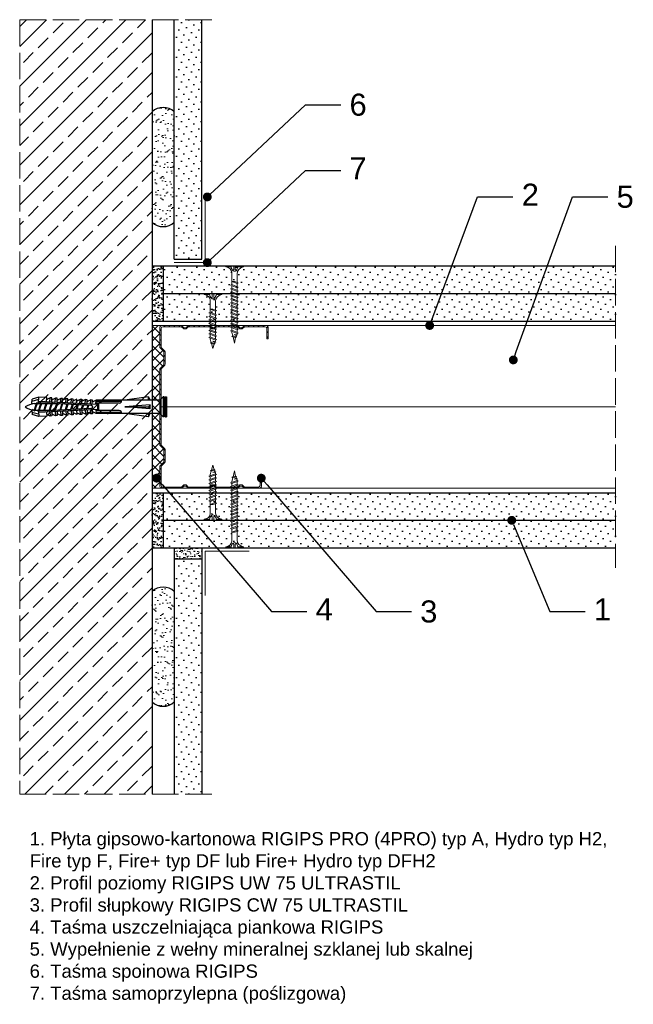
# Model space of a CAD drawing. Header units: millimetres. Extents: x 1525 to 3086, y 549 to 1600.
# Tile 3 of 6: x 2176 to 2454, y 549 to 995. Entities that reach past the tile are written whole.
import ezdxf
from ezdxf import colors
from ezdxf.entities.mleader import LeaderData, LeaderLine
from ezdxf.math import Vec2, Vec3

# ---------------------------------------------------------------- set-up
doc = ezdxf.new("R2010")
doc.units = ezdxf.units.MM
doc.linetypes.add('ACAD_ISO02W100', pattern=[15, 12, -3])
for name, color, linetype, lineweight in [('_ISOVER WELNA', 7, 'BATTING', 9), ('_RIGIPS AKCESORIA', 7, 'Continuous', 18), ('_RIGIPS G-K', 7, 'Continuous', 25), ('_RIGIPS PROFIL', 7, 'Continuous', 18), ('KRESKOWANIE', 7, 'Continuous', 9), ('OPISY', 7, 'Continuous', 9), ('PRZERYWANA', 7, 'ACAD_ISO02W100', 9)]:
    doc.layers.add(name, color=color, linetype=linetype, lineweight=lineweight)
doc.styles.get("Standard").update_dxf_attribs({"font": 'arial.ttf'})
doc.linetypes.add('BATTING', pattern='A,0.00254,-2.54,[134,ltypeshp.shx,S=2.54,R=0,X=-2.54,Y=0],-5.08,[134,ltypeshp.shx,S=2.54,R=180,X=2.54,Y=0],-2.54', length=10.16254)
pattern_1 = [(225, (301.006, -219.032), (1.122532, -3.367596), [0, -3.175])]
pattern_2 = [(225, (301.006, -220.832), (1.122532, -3.367596), [0, -3.175])]

# ---------------------------------------------------------------- blocks, each defined once
blk = doc.blocks.new('TN 25')
at = {"layer": '_RIGIPS AKCESORIA'}
for p, q in [((0, -0.84), (0, 7.16)), ((0, 7.16), (0.46, 7.16)), ((0.46, 4.78), (0, 4.78)), ((0.46, 7.16), (0.46, 4.78)), ((3.02, 4.46), (8.47, 4.46)), ((7.12, 4.46), (7.12, 3.18)), ((8.03, 2.01), (7.12, 4.46)), ((8.47, 4.46), (8.79, 5)), ((9.61, 1.51), (8.47, 4.46)), ((8.79, 5), (9.93, 2.01)), ((9, 4.46), (10.1, 4.46)), ((10.1, 4.46), (10.41, 5)), ((11.23, 1.51), (10.1, 4.46)), ((10.41, 5), (11.56, 2.01)), ((10.62, 4.46), (11.67, 4.46)), ((11.67, 4.46), (11.99, 5)), ((12.81, 1.51), (11.67, 4.46)), ((11.99, 5), (13.14, 2.01)), ((12.2, 4.46), (13.21, 4.46)), ((13.21, 4.46), (13.52, 5)), ((14.34, 1.51), (13.21, 4.46)), ((13.52, 5), (14.67, 2.01)), ((13.73, 4.46), (14.8, 4.46)), ((14.8, 4.46), (15.12, 5)), ((15.94, 1.51), (14.8, 4.46)), ((15.12, 5), (16.26, 2.01)), ((15.33, 4.46), (16.42, 4.46)), ((16.42, 4.46), (16.73, 5)), ((17.55, 1.51), (16.42, 4.46)), ((16.73, 5), (17.88, 2.01)), ((16.94, 4.46), (17.99, 4.46)), ((17.99, 4.46), (18.31, 5)), ((19.13, 1.51), (17.99, 4.46)), ((18.31, 5), (19.45, 2.01)), ((18.52, 4.46), (19.68, 4.46)), ((19.68, 4.46), (20, 5)), ((20.82, 1.51), (19.68, 4.46)), ((20, 5), (21.14, 2.01)), ((20.21, 4.46), (20.7, 4.46)), ((20.7, 4.46), (22.28, 3.98)), ((0, 3.5), (1.77, 3.5)), ((0, 2.83), (1.77, 2.83)), ((0.46, 1.64), (0, 1.64)), ((0.46, -0.84), (0.46, 1.64)), ((1.77, 3.5), (1.77, 4.2)), ((1.77, 2.83), (1.77, 2.18)), ((7.49, 2.01), (3.55, 2.01)), ((7.12, 3.18), (7.65, 1.53)), ((7.65, 1.53), (8.03, 2.01)), ((9.41, 2.01), (8.03, 2.01)), ((9.93, 2.01), (9.61, 1.51)), ((11.04, 2.01), (9.93, 2.01)), ((11.56, 2.01), (11.23, 1.51)), ((12.61, 2.01), (11.56, 2.01)), ((13.14, 2.01), (12.81, 1.51)), ((14.15, 2.01), (13.14, 2.01)), ((14.67, 2.01), (14.34, 1.51)), ((15.74, 2.01), (14.67, 2.01)), ((16.26, 2.01), (15.94, 1.51)), ((17.36, 2.01), (16.26, 2.01)), ((17.88, 2.01), (17.55, 1.51)), ((18.93, 2.01), (17.88, 2.01)), ((19.45, 2.01), (19.13, 1.51)), ((19.45, 2.01), (20.62, 2.01)), ((21.14, 2.01), (20.82, 1.51)), ((21.14, 2.01), (21.81, 2.12)), ((21.85, 1.83), (21.67, 3.28)), ((21.67, 3.28), (22.14, 2.4)), ((22.14, 2.4), (21.85, 1.83)), ((22.7, 2.36), (22.14, 2.4)), ((22.28, 3.98), (22.56, 4.37)), ((22.7, 2.36), (22.28, 3.98)), ((22.56, 4.37), (23.03, 2.71)), ((23.03, 2.71), (22.7, 2.36)), ((22.71, 3.85), (25, 3.24)), ((25, 3.24), (23.03, 2.71)), ((0, -0.84), (0.46, -0.84))]:
    blk.add_line(p, q, dxfattribs=at)
for centre, major_axis, ratio, start_param, end_param in [((3.09, 7.67), (0.17, 3.2), 0.826134, 1.773653, 3.180586), ((-0.04, 0.9), (0, 3.93), 0.848176, -0.720942, -0.151112), ((3.37, -1.57), (0.28, 3.57), 0.832181, 0.035984, 1.430787), ((-2.73, 15.91), (0, 14.76), 0.848176, 3.399396, 3.475072), ((0.59, 4.62), (0, 2.81), 0.848176, 3.475072, 3.862535), ((1.66, 3.18), (0, 0.895), 0.848176, -1.552777, -0.720942), ((1.66, 3.18), (0, 0.895), 0.848176, 3.862535, 4.730408)]:
    blk.add_ellipse(centre, major_axis=major_axis, ratio=ratio, start_param=start_param, end_param=end_param, dxfattribs=at)
blk = doc.blocks.new('TN 35')
at = {"layer": '_RIGIPS AKCESORIA'}
for p, q in [((0, -0.84), (0, 7.16)), ((0, 7.16), (0.46, 7.16)), ((0.46, 4.78), (0, 4.78)), ((0.46, 7.16), (0.46, 4.78)), ((3.02, 4.46), (8.47, 4.46)), ((7.12, 4.46), (7.12, 3.18)), ((8.03, 2.01), (7.12, 4.46)), ((8.47, 4.46), (8.79, 5)), ((9.61, 1.51), (8.47, 4.46)), ((8.79, 5), (9.93, 2.01)), ((9, 4.46), (10.1, 4.46)), ((10.1, 4.46), (10.41, 5)), ((11.23, 1.51), (10.1, 4.46)), ((10.41, 5), (11.56, 2.01)), ((10.62, 4.46), (11.67, 4.46)), ((11.67, 4.46), (11.99, 5)), ((12.81, 1.51), (11.67, 4.46)), ((11.99, 5), (13.14, 2.01)), ((12.2, 4.46), (13.21, 4.46)), ((13.21, 4.46), (13.52, 5)), ((14.34, 1.51), (13.21, 4.46)), ((13.52, 5), (14.67, 2.01)), ((13.73, 4.46), (14.8, 4.46)), ((14.8, 4.46), (15.12, 5)), ((15.94, 1.51), (14.8, 4.46)), ((15.12, 5), (16.26, 2.01)), ((15.33, 4.46), (16.42, 4.46)), ((16.42, 4.46), (16.73, 5)), ((17.55, 1.51), (16.42, 4.46)), ((16.73, 5), (17.88, 2.01)), ((16.94, 4.46), (17.99, 4.46)), ((17.99, 4.46), (18.31, 5)), ((19.13, 1.51), (17.99, 4.46)), ((18.31, 5), (19.45, 2.01)), ((18.52, 4.46), (19.57, 4.46)), ((19.57, 4.46), (19.88, 5)), ((20.7, 1.51), (19.57, 4.46)), ((19.88, 5), (21.03, 2.01)), ((20.09, 4.46), (21.14, 4.46)), ((21.14, 4.46), (21.46, 5)), ((22.28, 1.51), (21.14, 4.46)), ((21.46, 5), (22.6, 2.01)), ((21.67, 4.46), (22.72, 4.46)), ((22.72, 4.46), (23.03, 5)), ((23.85, 1.51), (22.72, 4.46)), ((23.03, 5), (24.18, 2.01)), ((23.24, 4.46), (24.29, 4.46)), ((24.29, 4.46), (24.61, 5)), ((25.43, 1.51), (24.29, 4.46)), ((24.61, 5), (25.75, 2.01)), ((24.81, 4.46), (25.87, 4.46)), ((25.87, 4.46), (26.18, 5)), ((27, 1.51), (25.87, 4.46)), ((26.18, 5), (27.33, 2.01)), ((26.39, 4.46), (27.44, 4.46)), ((27.44, 4.46), (27.76, 5)), ((28.58, 1.51), (27.44, 4.46)), ((27.76, 5), (28.9, 2.01)), ((27.96, 4.46), (29.13, 4.46)), ((29.13, 4.46), (29.45, 5)), ((30.27, 1.51), (29.13, 4.46)), ((29.45, 5), (30.59, 2.01)), ((29.65, 4.46), (30.15, 4.46)), ((30.15, 4.46), (31.73, 3.98)), ((0, 3.5), (1.77, 3.5)), ((0, 2.83), (1.77, 2.83)), ((0.46, 1.64), (0, 1.64)), ((0.46, -0.84), (0.46, 1.64)), ((1.77, 3.5), (1.77, 4.2)), ((1.77, 2.83), (1.77, 2.18)), ((7.49, 2.01), (3.55, 2.01)), ((7.12, 3.18), (7.65, 1.53)), ((7.65, 1.53), (8.03, 2.01)), ((9.41, 2.01), (8.03, 2.01)), ((9.93, 2.01), (9.61, 1.51)), ((11.04, 2.01), (9.93, 2.01)), ((11.56, 2.01), (11.23, 1.51)), ((12.61, 2.01), (11.56, 2.01)), ((13.14, 2.01), (12.81, 1.51)), ((14.15, 2.01), (13.14, 2.01)), ((14.67, 2.01), (14.34, 1.51)), ((15.74, 2.01), (14.67, 2.01)), ((16.26, 2.01), (15.94, 1.51)), ((17.36, 2.01), (16.26, 2.01)), ((17.88, 2.01), (17.55, 1.51)), ((18.93, 2.01), (17.84, 2.01)), ((19.45, 2.01), (19.13, 1.51)), ((20.51, 2.01), (19.41, 2.01)), ((21.03, 2.01), (20.7, 1.51)), ((22.08, 2.01), (20.99, 2.01)), ((22.6, 2.01), (22.28, 1.51)), ((23.66, 2.01), (22.56, 2.01)), ((24.18, 2.01), (23.85, 1.51)), ((25.23, 2.01), (24.14, 2.01)), ((25.75, 2.01), (25.43, 1.51)), ((26.81, 2.01), (25.71, 2.01)), ((27.33, 2.01), (27, 1.51)), ((28.38, 2.01), (27.33, 2.01)), ((28.9, 2.01), (28.58, 1.51)), ((28.9, 2.01), (30.07, 2.01)), ((30.59, 2.01), (30.27, 1.51)), ((30.59, 2.01), (31.26, 2.12)), ((31.3, 1.83), (31.12, 3.28)), ((31.12, 3.28), (31.59, 2.4)), ((31.59, 2.4), (31.3, 1.83)), ((32.15, 2.36), (31.59, 2.4)), ((31.73, 3.98), (32.01, 4.37)), ((32.15, 2.36), (31.73, 3.98)), ((32.01, 4.37), (32.48, 2.71)), ((32.48, 2.71), (32.15, 2.36)), ((32.16, 3.85), (35, 3.24)), ((35, 3.24), (32.48, 2.71)), ((0, -0.84), (0.46, -0.84))]:
    blk.add_line(p, q, dxfattribs=at)
for centre, major_axis, ratio, start_param, end_param in [((3.09, 7.67), (0.17, 3.2), 0.826134, 1.773653, 3.180586), ((-0.04, 0.9), (0, 3.93), 0.848176, -0.720942, -0.151112), ((3.37, -1.57), (0.28, 3.57), 0.832181, 0.035984, 1.430787), ((-2.73, 15.91), (0, 14.76), 0.848176, 3.399396, 3.475072), ((0.59, 4.62), (0, 2.81), 0.848176, 3.475072, 3.862535), ((1.66, 3.18), (0, 0.895), 0.848176, -1.552777, -0.720942), ((1.66, 3.18), (0, 0.895), 0.848176, 3.862535, 4.730408)]:
    blk.add_ellipse(centre, major_axis=major_axis, ratio=ratio, start_param=start_param, end_param=end_param, dxfattribs=at)
blk = doc.blocks.new('CW 75 ULTRASTIL')
h = blk.add_hatch()
h.set_pattern_fill('ANSI31', color=256, scale=0.5, style=0)
h.paths.add_polyline_path([(106.07, 103.31, -0.414214), (106.87, 104.11), (115.19, 104.11, -0.198912), (115.55, 103.96), (116.25, 103.25, 0.198912), (116.61, 103.11), (117.19, 103.11, 0.198912), (117.55, 103.25), (118.25, 103.96, -0.198912), (118.61, 104.11), (127.89, 104.11, -0.198912), (128.25, 103.96), (128.95, 103.25, 0.198912), (129.31, 103.11), (129.89, 103.11, 0.198912), (130.25, 103.25), (130.95, 103.96, -0.198912), (131.31, 104.11), (140.59, 104.11, -0.198912), (140.95, 103.96), (141.65, 103.25, 0.198912), (142.01, 103.11), (142.59, 103.11, 0.198912), (142.95, 103.25), (143.65, 103.96, -0.198912), (144.01, 104.11), (153.17, 104.11, -0.414214), (153.97, 103.31), (153.97, 98.66), (154.52, 98.66), (154.52, 103.86, 0.414214), (153.72, 104.66), (144.01, 104.66, 0.198912), (143.65, 104.51), (142.95, 103.8, -0.198912), (142.59, 103.66), (142.01, 103.66, -0.198912), (141.65, 103.8), (140.95, 104.51, 0.198912), (140.59, 104.66), (131.31, 104.66, 0.198912), (130.95, 104.51), (130.25, 103.8, -0.198912), (129.89, 103.66), (129.31, 103.66, -0.198912), (128.95, 103.8), (128.25, 104.51, 0.198912), (127.89, 104.66), (118.61, 104.66, 0.198912), (118.25, 104.51), (117.55, 103.8, -0.198912), (117.19, 103.66), (116.61, 103.66, -0.198912), (116.25, 103.8), (115.55, 104.51, 0.198912), (115.19, 104.66), (106.32, 104.66, 0.414214), (105.52, 103.86), (105.52, 94.86, 0.198912), (105.67, 94.51), (107.17, 93, -0.198912), (107.32, 92.65), (107.32, 87.06, -0.198912), (107.17, 86.71), (105.67, 85.2, 0.198912), (105.52, 84.85), (105.52, 50.66, 0.198912), (105.67, 50.31), (107.17, 48.8, -0.198912), (107.32, 48.45), (107.32, 42.86, -0.198912), (107.17, 42.51), (105.67, 41, 0.198912), (105.52, 40.65), (105.52, 31.66, 0.414214), (106.32, 30.86), (115.19, 30.86, 0.198912), (115.55, 31), (116.25, 31.71, -0.198912), (116.61, 31.86), (117.19, 31.86, -0.198912), (117.55, 31.71), (118.25, 31, 0.198912), (118.61, 30.86), (127.89, 30.86, 0.198912), (128.25, 31), (128.95, 31.71, -0.198912), (129.31, 31.86), (129.89, 31.86, -0.198912), (130.25, 31.71), (130.95, 31, 0.198912), (131.31, 30.86), (140.59, 30.86, 0.198912), (140.95, 31), (141.65, 31.71, -0.198912), (142.01, 31.86), (142.59, 31.86, -0.198912), (142.95, 31.71), (143.65, 31, 0.198912), (144.01, 30.86), (150.72, 30.86, 0.414214), (151.52, 31.66), (151.52, 36.86), (150.97, 36.86), (150.97, 32.21, -0.414214), (150.17, 31.41), (144.01, 31.41, -0.198912), (143.65, 31.55), (142.95, 32.26, 0.198912), (142.59, 32.41), (142.01, 32.41, 0.198912), (141.65, 32.26), (140.95, 31.55, -0.198912), (140.59, 31.41), (131.31, 31.41, -0.198912), (130.95, 31.55), (130.25, 32.26, 0.198912), (129.89, 32.41), (129.31, 32.41, 0.198912), (128.95, 32.26), (128.25, 31.55, -0.198912), (127.89, 31.41), (118.61, 31.41, -0.198912), (118.25, 31.55), (117.55, 32.26, 0.198912), (117.19, 32.41), (116.61, 32.41, 0.198912), (116.25, 32.26), (115.55, 31.55, -0.198912), (115.19, 31.41), (106.87, 31.41, -0.414214), (106.07, 32.21), (106.07, 40.65, -0.198912), (106.22, 41), (107.72, 42.51, 0.198912), (107.87, 42.86), (107.87, 48.45, 0.198912), (107.72, 48.8), (106.22, 50.31, -0.198912), (106.07, 50.66), (106.07, 84.85, -0.198912), (106.22, 85.2), (107.72, 86.71, 0.198912), (107.87, 87.06), (107.87, 92.65, 0.198912), (107.72, 93), (106.22, 94.51, -0.198912), (106.07, 94.86)])
at = {"layer": '_RIGIPS PROFIL'}
for p, q in [((105.52, 103.86), (105.52, 94.86)), ((106.07, 103.31), (106.07, 94.86)), ((115.19, 104.66), (106.32, 104.66)), ((115.19, 104.11), (106.87, 104.11)), ((115.55, 104.51), (116.25, 103.8)), ((115.55, 103.96), (116.25, 103.25)), ((117.19, 103.66), (116.61, 103.66)), ((117.19, 103.11), (116.61, 103.11)), ((118.25, 104.51), (117.55, 103.8)), ((118.25, 103.96), (117.55, 103.25)), ((127.89, 104.66), (118.61, 104.66)), ((127.89, 104.11), (118.61, 104.11)), ((128.25, 104.51), (128.95, 103.8)), ((128.25, 103.96), (128.95, 103.25)), ((129.89, 103.66), (129.31, 103.66)), ((129.89, 103.11), (129.31, 103.11)), ((130.95, 104.51), (130.25, 103.8)), ((130.95, 103.96), (130.25, 103.25)), ((131.31, 104.66), (140.59, 104.66)), ((131.31, 104.11), (140.59, 104.11)), ((140.95, 104.51), (141.65, 103.8)), ((140.95, 103.96), (141.65, 103.25)), ((142.59, 103.66), (142.01, 103.66)), ((142.59, 103.11), (142.01, 103.11)), ((143.65, 104.51), (142.95, 103.8)), ((143.65, 103.96), (142.95, 103.25)), ((153.72, 104.66), (144.01, 104.66)), ((153.17, 104.11), (144.01, 104.11)), ((153.97, 98.66), (153.97, 103.31)), ((154.52, 98.66), (154.52, 103.86)), ((153.97, 98.66), (154.52, 98.66)), ((107.17, 93), (105.67, 94.51)), ((107.72, 93), (106.22, 94.51)), ((107.32, 92.65), (107.32, 87.06)), ((107.87, 92.65), (107.87, 87.06)), ((105.52, 84.85), (105.52, 50.66)), ((107.17, 86.71), (105.67, 85.2)), ((106.07, 84.85), (106.07, 50.66)), ((107.72, 86.71), (106.22, 85.2)), ((107.17, 48.8), (105.67, 50.31)), ((107.72, 48.8), (106.22, 50.31)), ((107.32, 42.86), (107.32, 48.45)), ((107.87, 42.86), (107.87, 48.45)), ((105.52, 31.66), (105.52, 40.65)), ((107.17, 42.51), (105.67, 41)), ((106.07, 32.21), (106.07, 40.65)), ((107.72, 42.51), (106.22, 41)), ((150.97, 36.86), (150.97, 32.21)), ((150.97, 36.86), (151.52, 36.86)), ((151.52, 36.86), (151.52, 31.66)), ((115.19, 31.41), (106.87, 31.41)), ((115.55, 31.55), (116.25, 32.26)), ((115.55, 31), (116.25, 31.71)), ((117.19, 32.41), (116.61, 32.41)), ((117.19, 31.86), (116.61, 31.86)), ((118.25, 31.55), (117.55, 32.26)), ((118.25, 31), (117.55, 31.71)), ((127.89, 31.41), (118.61, 31.41)), ((128.25, 31.55), (128.95, 32.26)), ((128.25, 31), (128.95, 31.71)), ((129.89, 32.41), (129.31, 32.41)), ((129.89, 31.86), (129.31, 31.86)), ((130.95, 31.55), (130.25, 32.26)), ((130.95, 31), (130.25, 31.71)), ((131.31, 31.41), (140.59, 31.41)), ((140.95, 31.55), (141.65, 32.26)), ((140.95, 31), (141.65, 31.71)), ((142.59, 32.41), (142.01, 32.41)), ((142.59, 31.86), (142.01, 31.86)), ((143.65, 31.55), (142.95, 32.26)), ((143.65, 31), (142.95, 31.71)), ((150.17, 31.41), (144.01, 31.41)), ((115.19, 30.86), (106.32, 30.86)), ((127.89, 30.86), (118.61, 30.86)), ((131.31, 30.86), (140.59, 30.86)), ((150.72, 30.86), (144.01, 30.86))]:
    blk.add_line(p, q, dxfattribs=at)
for centre, radius, start, end in [((106.32, 103.86), 0.8, 90, 180), ((106.87, 103.31), 0.8, 90, 180), ((115.19, 104.16), 0.5, 45, 90), ((115.19, 103.61), 0.5, 45, 90), ((116.61, 104.16), 0.5, 225, 270), ((116.61, 103.61), 0.5, 225, 270), ((117.19, 104.16), 0.5, 270, 315), ((117.19, 103.61), 0.5, 270, 315), ((118.61, 104.16), 0.5, 90, 135), ((118.61, 103.61), 0.5, 90, 135), ((127.89, 104.16), 0.5, 45, 90), ((127.89, 103.61), 0.5, 45, 90), ((129.31, 104.16), 0.5, 225, 270), ((129.31, 103.61), 0.5, 225, 270), ((129.89, 104.16), 0.5, 270, 315), ((129.89, 103.61), 0.5, 270, 315), ((131.31, 104.16), 0.5, 90, 135), ((131.31, 103.61), 0.5, 90, 135), ((140.59, 104.16), 0.5, 45, 90), ((140.59, 103.61), 0.5, 45, 90), ((142.01, 104.16), 0.5, 225, 270), ((142.01, 103.61), 0.5, 225, 270), ((142.59, 104.16), 0.5, 270, 315), ((142.59, 103.61), 0.5, 270, 315), ((144.01, 104.16), 0.5, 90, 135), ((144.01, 103.61), 0.5, 90, 135), ((153.17, 103.31), 0.8, 0, 90), ((153.72, 103.86), 0.8, 0, 90), ((106.02, 94.86), 0.5, 180, 225), ((106.57, 94.86), 0.5, 180, 225), ((106.82, 92.65), 0.5, 0, 45), ((107.37, 92.65), 0.5, 0, 45), ((106.02, 84.85), 0.5, 135, 180), ((106.57, 84.85), 0.5, 135, 180), ((106.82, 87.06), 0.5, 315, 0), ((107.37, 87.06), 0.5, 315, 0), ((106.02, 50.66), 0.5, 180, 225), ((106.57, 50.66), 0.5, 180, 225), ((106.82, 48.45), 0.5, 0, 45), ((107.37, 48.45), 0.5, 0, 45), ((106.02, 40.65), 0.5, 135, 180), ((106.57, 40.65), 0.5, 135, 180), ((106.82, 42.86), 0.5, 315, 0), ((107.37, 42.86), 0.5, 315, 0), ((106.32, 31.66), 0.8, 180, 270), ((106.87, 32.21), 0.8, 180, 270), ((115.19, 31.91), 0.5, 270, 315), ((116.61, 31.91), 0.5, 90, 135), ((116.61, 31.36), 0.5, 90, 135), ((117.19, 31.91), 0.5, 45, 90), ((117.19, 31.36), 0.5, 45, 90), ((118.61, 31.91), 0.5, 225, 270), ((127.89, 31.91), 0.5, 270, 315), ((129.31, 31.91), 0.5, 90, 135), ((129.31, 31.36), 0.5, 90, 135), ((129.89, 31.91), 0.5, 45, 90), ((129.89, 31.36), 0.5, 45, 90), ((131.31, 31.91), 0.5, 225, 270), ((140.59, 31.91), 0.5, 270, 315), ((142.01, 31.91), 0.5, 90, 135), ((142.01, 31.36), 0.5, 90, 135), ((142.59, 31.91), 0.5, 45, 90), ((142.59, 31.36), 0.5, 45, 90), ((144.01, 31.91), 0.5, 225, 270), ((150.17, 32.21), 0.8, 270, 0), ((150.72, 31.66), 0.8, 270, 0), ((115.19, 31.36), 0.5, 270, 315), ((118.61, 31.36), 0.5, 225, 270), ((127.89, 31.36), 0.5, 270, 315), ((131.31, 31.36), 0.5, 225, 270), ((140.59, 31.36), 0.5, 270, 315), ((144.01, 31.36), 0.5, 225, 270)]:
    blk.add_arc(centre, radius, start, end, dxfattribs=at)
blk = doc.blocks.new('kolek rozprezny komplet 60')
for p, q in [((390.66, 217.01), (390.76, 218.91)), ((393.75, 218.75), (390.71, 217.96)), ((393.81, 219.85), (390.76, 218.91)), ((393.68, 217.35), (393.81, 219.85)), ((397.41, 219.66), (393.81, 219.85)), ((397.31, 217.76), (397.41, 219.66)), ((399, 219.58), (397.82, 218.98)), ((398.9, 217.68), (399, 219.58)), ((399.8, 219.54), (399, 219.58)), ((399.7, 217.64), (399.8, 219.54)), ((401.4, 219.45), (400.22, 218.85)), ((401.3, 217.56), (401.4, 219.45)), ((402.2, 219.41), (401.4, 219.45)), ((402.1, 217.51), (402.2, 219.41)), ((403.8, 219.33), (402.61, 218.72)), ((403.7, 217.43), (403.8, 219.33)), ((404.6, 219.29), (403.8, 219.33)), ((404.5, 217.39), (404.6, 219.29)), ((406.19, 219.2), (405.01, 218.6)), ((406.09, 217.3), (406.19, 219.2)), ((406.99, 219.16), (406.19, 219.2)), ((406.89, 217.26), (406.99, 219.16)), ((408.59, 219.08), (407.41, 218.47)), ((408.49, 217.18), (408.59, 219.08)), ((409.39, 219.03), (408.59, 219.08)), ((409.29, 217.14), (409.39, 219.03)), ((410.99, 218.95), (409.8, 218.35)), ((410.89, 217.05), (410.99, 218.95)), ((412.59, 218.87), (411.4, 218.26)), ((412.49, 216.97), (412.59, 218.87)), ((413.38, 218.82), (412.59, 218.87)), ((413.28, 216.93), (413.38, 218.82)), ((414.98, 218.74), (413.8, 218.14)), ((414.88, 216.84), (414.98, 218.74)), ((415.78, 218.7), (414.98, 218.74)), ((415.68, 216.8), (415.78, 218.7)), ((443.47, 219.95), (432.8, 218.45)), ((443.47, 218.45), (443.47, 219.95)), ((443.47, 219.95), (444.34, 218.45)), ((450.17, 219.95), (448.67, 218.45)), ((450.17, 219.95), (450.17, 210.95)), ((450.67, 219.95), (450.17, 219.95)), ((450.67, 219.95), (450.67, 210.95)), ((450.67, 219.35), (451.17, 219.95)), ((451.17, 219.95), (451.67, 219.95)), ((451.17, 219.95), (451.17, 210.95)), ((451.67, 219.95), (451.67, 210.95)), ((393.15, 216.88), (390.66, 217.01)), ((391.67, 216.95), (392.67, 216.95)), ((392.67, 216.95), (391.67, 213.95)), ((392.67, 216.95), (392.07, 213.95)), ((393.07, 216.95), (392.07, 213.95)), ((392.67, 216.95), (393.04, 217.45)), ((393.07, 216.95), (393.04, 217.45)), ((393.07, 216.95), (394.67, 216.95)), ((394.67, 216.95), (393.67, 213.95)), ((417.38, 216.11), (393.68, 217.35)), ((417.38, 214.79), (393.68, 213.55)), ((420.47, 216.55), (393.71, 217.95)), ((420.47, 214.35), (393.71, 212.95)), ((394.67, 216.95), (394.07, 213.95)), ((395.07, 216.95), (394.07, 213.95)), ((394.67, 216.95), (394.92, 217.29)), ((395.07, 216.95), (395.05, 217.28)), ((395.07, 216.95), (397.07, 216.95)), ((397.07, 216.95), (396.07, 213.95)), ((397.07, 216.95), (396.47, 213.95)), ((397.47, 216.95), (396.47, 213.95)), ((397.07, 216.95), (397.23, 217.17)), ((397.47, 216.95), (397.46, 217.16)), ((397.47, 216.95), (399.47, 216.95)), ((397.67, 217.14), (397.71, 217.74)), ((398.47, 217.1), (398.5, 217.7)), ((399.47, 216.95), (398.47, 213.95)), ((399.47, 216.95), (398.87, 213.95)), ((399.87, 216.95), (398.87, 213.95)), ((399.47, 216.95), (399.55, 217.05)), ((399.87, 216.95), (399.87, 217.03)), ((399.87, 216.95), (401.38, 216.95)), ((400.07, 217.02), (400.1, 217.62)), ((400.87, 216.98), (400.9, 217.58)), ((401.87, 216.92), (400.87, 213.95)), ((401.87, 216.92), (401.27, 213.95)), ((402.26, 216.9), (401.27, 213.95)), ((402.47, 216.89), (402.5, 217.49)), ((403.27, 216.85), (403.3, 217.45)), ((404.22, 216.8), (403.31, 214.05)), ((404.24, 216.8), (403.7, 214.07)), ((404.62, 216.78), (403.72, 214.07)), ((404.86, 216.77), (404.9, 217.37)), ((405.66, 216.73), (405.69, 217.32)), ((406.58, 216.68), (405.75, 214.18)), ((406.62, 216.68), (406.12, 214.2)), ((406.98, 216.66), (406.16, 214.2)), ((407.26, 216.64), (407.29, 217.24)), ((407.26, 214.26), (407.29, 213.66)), ((408.06, 216.6), (408.09, 217.2)), ((408.06, 214.3), (408.09, 213.7)), ((408.94, 216.55), (408.19, 214.31)), ((408.99, 216.55), (408.55, 214.33)), ((409.34, 216.53), (408.6, 214.33)), ((409.66, 216.52), (409.69, 217.12)), ((409.66, 214.38), (409.69, 213.79)), ((410.46, 216.47), (410.49, 217.07)), ((410.46, 214.43), (410.49, 213.83)), ((411.3, 216.43), (410.64, 214.44)), ((411.37, 216.43), (410.98, 214.45)), ((411.69, 216.41), (411.04, 214.46)), ((412.05, 216.39), (412.09, 216.99)), ((412.05, 214.51), (412.09, 213.91)), ((412.85, 216.35), (412.89, 216.95)), ((412.85, 214.55), (412.89, 213.95)), ((413.66, 216.31), (413.08, 214.56)), ((413.75, 216.3), (413.4, 214.58)), ((414.05, 216.29), (413.49, 214.58)), ((414.45, 216.27), (414.48, 216.86)), ((414.45, 214.64), (414.48, 214.04)), ((415.25, 216.22), (415.28, 216.82)), ((415.25, 214.68), (415.28, 214.08)), ((416.02, 216.18), (415.52, 214.69)), ((416.12, 216.18), (415.83, 214.71)), ((416.41, 216.16), (415.93, 214.71)), ((417.38, 218.62), (416.2, 218.01)), ((417.28, 216.72), (417.38, 218.62)), ((418.18, 218.57), (417.38, 218.62)), ((418.22, 215.58), (418.01, 214.95)), ((418.08, 216.68), (418.18, 218.57)), ((418.08, 214.22), (418.18, 212.33)), ((419.78, 218.49), (418.59, 217.89)), ((419.68, 216.59), (419.78, 218.49)), ((419.68, 214.31), (419.78, 212.41)), ((430.17, 217.15), (419.71, 217.15)), ((431.37, 217.95), (419.75, 217.95)), ((448.67, 218.45), (419.77, 218.45)), ((420.47, 217.15), (420.47, 213.75)), ((420.67, 217.15), (420.67, 213.75)), ((420.87, 217.15), (420.87, 213.75)), ((444.34, 216.37), (432.8, 215.45)), ((432.8, 215.45), (443.47, 215.45)), ((444.34, 214.53), (432.8, 215.45)), ((444.34, 216.37), (443.47, 215.45)), ((444.34, 214.53), (443.47, 215.45)), ((444.34, 214.53), (444.34, 216.37)), ((448.67, 218.45), (448.67, 212.45)), ((448.67, 216.95), (448.67, 213.95)), ((393.15, 214.02), (390.66, 213.89)), ((390.66, 213.89), (390.76, 211.99)), ((393.75, 212.15), (390.71, 212.94)), ((393.81, 211.05), (390.76, 211.99)), ((391.67, 213.95), (391.71, 213.45)), ((391.71, 213.45), (392.07, 213.95)), ((392.07, 213.95), (393.67, 213.95)), ((393.67, 213.95), (393.7, 213.55)), ((393.68, 213.55), (393.81, 211.05)), ((393.78, 213.55), (394.07, 213.95)), ((397.41, 211.24), (393.81, 211.05)), ((394.07, 213.95), (396.07, 213.95)), ((396.07, 213.95), (396.09, 213.67)), ((396.28, 213.68), (396.47, 213.95)), ((396.47, 213.95), (398.47, 213.95)), ((397.31, 213.14), (397.41, 211.24)), ((397.67, 213.76), (397.71, 213.16)), ((399, 211.32), (397.82, 211.93)), ((398.47, 213.95), (398.48, 213.8)), ((398.47, 213.8), (398.5, 213.2)), ((398.77, 213.81), (398.87, 213.95)), ((398.87, 213.95), (400.87, 213.95)), ((398.9, 213.22), (399, 211.32)), ((399.8, 211.36), (399, 211.32)), ((399.7, 213.26), (399.8, 211.36)), ((400.07, 213.88), (400.1, 213.28)), ((401.4, 211.45), (400.22, 212.05)), ((400.87, 213.95), (400.88, 213.92)), ((400.87, 213.92), (400.9, 213.32)), ((401.27, 213.95), (401.38, 213.95)), ((401.27, 213.94), (401.27, 213.95)), ((401.3, 213.35), (401.4, 211.45)), ((402.2, 211.49), (401.4, 211.45)), ((402.1, 213.39), (402.2, 211.49)), ((402.47, 214.01), (402.5, 213.41)), ((403.8, 211.57), (402.61, 212.18)), ((403.27, 214.05), (403.3, 213.45)), ((403.7, 213.47), (403.8, 211.57)), ((404.6, 211.62), (403.8, 211.57)), ((404.5, 213.51), (404.6, 211.62)), ((404.86, 214.13), (404.9, 213.53)), ((406.19, 211.7), (405.01, 212.3)), ((405.66, 214.17), (405.69, 213.58)), ((406.09, 213.6), (406.19, 211.7)), ((406.99, 211.74), (406.19, 211.7)), ((406.89, 213.64), (406.99, 211.74)), ((408.59, 211.82), (407.41, 212.43)), ((408.49, 213.72), (408.59, 211.82)), ((409.39, 211.87), (408.59, 211.82)), ((409.29, 213.76), (409.39, 211.87)), ((410.99, 211.95), (409.8, 212.55)), ((410.89, 213.85), (410.99, 211.95)), ((412.59, 212.03), (411.4, 212.64)), ((412.49, 213.93), (412.59, 212.03)), ((413.38, 212.08), (412.59, 212.03)), ((413.28, 213.97), (413.38, 212.08)), ((414.98, 212.16), (413.8, 212.76)), ((414.88, 214.06), (414.98, 212.16)), ((415.78, 212.2), (414.98, 212.16)), ((415.68, 214.1), (415.78, 212.2)), ((417.38, 212.29), (416.2, 212.89)), ((417.28, 214.18), (417.38, 212.29)), ((418.18, 212.33), (417.38, 212.29)), ((419.78, 212.41), (418.59, 213.01)), ((430.17, 213.75), (419.71, 213.75)), ((431.37, 212.95), (419.75, 212.95)), ((448.67, 212.45), (419.77, 212.45)), ((443.47, 210.95), (432.8, 212.45)), ((443.47, 212.45), (443.47, 210.95)), ((443.47, 210.95), (444.34, 212.45)), ((450.17, 210.95), (448.67, 212.45)), ((450.67, 210.95), (450.17, 210.95)), ((450.67, 211.55), (451.17, 210.95)), ((451.17, 210.95), (451.67, 210.95))]:
    blk.add_line(p, q)
for centre, radius, start, end in [((397.68, 219.24), 0.3, 177, 297), ((400.08, 219.12), 0.3, 177, 297), ((402.48, 218.99), 0.3, 177, 297), ((404.87, 218.87), 0.3, 177, 297), ((407.27, 218.74), 0.3, 177, 297), ((393.41, 206.24), 10.85, 99.2038, 121.9083), ((393.41, 224.66), 10.85, 238.0917, 260.7962), ((393.65, 216.85), 0.5, 87, 177), ((409.67, 218.61), 0.3, 177, 297), ((411.27, 218.53), 0.3, 177, 297), ((413.66, 218.41), 0.3, 177, 297), ((416.06, 218.28), 0.3, 177, 297), ((417.55, 215.45), 0.682, 255.8604, 104.1386), ((418.46, 218.15), 0.3, 177, 297), ((422.67, 216.95), 1, 90, 168.463), ((430.17, 218.45), 1.3, 270, 0), ((393.65, 214.05), 0.5, 183, 273), ((397.68, 211.66), 0.3, 63, 183), ((400.08, 211.78), 0.3, 63, 183), ((402.48, 211.91), 0.3, 63, 183), ((404.87, 212.03), 0.3, 63, 183), ((407.27, 212.16), 0.3, 63, 183), ((409.67, 212.29), 0.3, 63, 183), ((411.27, 212.37), 0.3, 63, 183), ((413.66, 212.5), 0.3, 63, 183), ((416.06, 212.62), 0.3, 63, 183), ((418.46, 212.75), 0.3, 63, 183), ((422.67, 213.95), 1, 191.537, 270), ((430.17, 212.45), 1.3, 0, 90)]:
    blk.add_arc(centre, radius, start, end)
blk = doc.blocks.new('_Dot')
at = {"color": 0, "linetype": 'ByBlock', "lineweight": -2}
blk.add_line((-0.5, 0), (-1, 0), dxfattribs=at)
at = {"color": 0, "linetype": 'ByBlock', "const_width": 0.5}
blk.add_lwpolyline([(-0.25, 0, 1), (0.25, 0, 1)], format="xyb", close=True, dxfattribs=at)

msp = doc.modelspace()

# ---------------------------------------------------------------- hatches: boundary and pattern name
at = {"layer": '_RIGIPS AKCESORIA'}
h = msp.add_hatch(dxfattribs=at)
h.set_pattern_fill('ANSI37', color=256, style=0)
h.set_pattern_definition([(45, (291.006, -219.932), (-2.245064, 2.245064), []), (135, (291.006, -219.932), (-2.245064, -2.245064), [])])
h.paths.add_polyline_path([(2239.71, 837.04, -0.198912), (2239.86, 837.4), (2241.36, 838.91, 0.198912), (2241.51, 839.26), (2241.51, 844.84, 0.198912), (2241.36, 845.2), (2239.86, 846.71, -0.198912), (2239.71, 847.06), (2239.71, 856.05, -0.414214), (2240.51, 856.85), (2236.21, 856.85), (2236.21, 783.05), (2240.51, 783.05, -0.414214), (2239.71, 783.85), (2239.71, 792.84, -0.198912), (2239.86, 793.2), (2241.36, 794.71, 0.198912), (2241.51, 795.06), (2241.51, 800.64, 0.198912), (2241.36, 801), (2239.86, 802.51, -0.198912), (2239.71, 802.86)])
at = {"layer": '_RIGIPS G-K'}
h = msp.add_hatch(dxfattribs=at)
h.set_pattern_fill('DOTS', color=256, scale=2, angle=225, style=0)
h.set_pattern_definition([(135, (651.006, 2269.403), (1.122532, 3.367596), [0, -3.175])])
h.paths.add_polyline_path([(2258.71, 995.45), (2246.21, 995.45), (2246.21, 886.85), (2258.71, 886.85)])
h = msp.add_hatch(dxfattribs=at)
h.set_pattern_fill('AR-SAND', color=256, scale=0.05, style=0)
h.set_pattern_definition([(37.5, (221.6727, -231.532), (-0.0800016, 2.4470662), [0, -1.9304, 0, -2.159, 0, -2.06375]), (7.5, (221.6727, -231.532), (2.2476164, 3.5841255), [0, -1.0414, 0, -1.7399, 0, -0.66675]), (327.5, (220.1106, -231.532), (3.9549619, 0.007186), [0, -0.635, 0, -2.286, 0, -2.9845]), (317.5, (220.1106, -231.532), (3.8177823, 1.1146466), [0, -0.3175, 0, -1.4986, 0, -1.7145])])
h.paths.add_polyline_path([(2241.21, 883.85), (2236.21, 883.85), (2236.21, 858.85), (2241.21, 858.85)])
h = msp.add_hatch(dxfattribs=at)
h.set_pattern_fill('DOTS', color=256, scale=2, angle=225, style=0)
h.set_pattern_definition(pattern_1)
h.paths.add_polyline_path([(2446.21, 883.85), (2241.21, 883.85), (2241.21, 871.35), (2446.21, 871.35)])
h = msp.add_hatch(dxfattribs=at)
h.set_pattern_fill('DOTS', color=256, scale=2, angle=225, style=0)
h.set_pattern_definition(pattern_1)
h.paths.add_polyline_path([(2446.21, 871.35), (2241.21, 871.35), (2241.21, 858.85), (2446.21, 858.85)])
h = msp.add_hatch(dxfattribs=at)
h.set_pattern_fill('AR-SAND', color=256, scale=0.05, style=0)
h.set_pattern_definition([(322.5, (221.6727, 1871.4355), (-0.0800016, -2.4470662), [0, -1.9304, 0, -2.159, 0, -2.06375]), (352.5, (221.6727, 1871.4355), (2.2476164, -3.5841255), [0, -1.0414, 0, -1.7399, 0, -0.66675]), (32.5, (220.1106, 1871.4355), (3.9549619, -0.007186), [0, -0.635, 0, -2.286, 0, -2.9845]), (42.5, (220.1106, 1871.4355), (3.8177823, -1.1146466), [0, -0.3175, 0, -1.4986, 0, -1.7145])])
h.paths.add_polyline_path([(2241.21, 756.05), (2236.21, 756.05), (2236.21, 781.05), (2241.21, 781.05)])
h = msp.add_hatch(dxfattribs=at)
h.set_pattern_fill('DOTS', color=256, scale=2, angle=225, style=0)
h.set_pattern_definition(pattern_2)
h.paths.add_polyline_path([(2446.21, 781.05), (2241.21, 781.05), (2241.21, 768.55), (2446.21, 768.55)])
h = msp.add_hatch(dxfattribs=at)
h.set_pattern_fill('DOTS', color=256, scale=2, angle=225, style=0)
h.set_pattern_definition(pattern_2)
h.paths.add_polyline_path([(2446.21, 768.55), (2241.21, 768.55), (2241.21, 756.05), (2446.21, 756.05)])
h = msp.add_hatch(dxfattribs=at)
h.set_pattern_fill('DOTS', color=256, scale=2, angle=225, style=0)
h.set_pattern_definition([(225, (651.006, -629.4997), (1.122532, -3.367596), [0, -3.175])])
h.paths.add_polyline_path([(2246.21, 644.45), (2258.71, 644.45), (2258.71, 751.05), (2246.21, 751.05)])
at = {"layer": 'KRESKOWANIE'}
h = msp.add_hatch(dxfattribs=at)
h.set_pattern_fill('ANSI33', color=256, scale=2, angle=180, style=0)
h.set_pattern_definition([(225, (301.006, -604.5), (8.980256, -8.980256), []), (225, (292.026, -604.5), (8.980256, -8.980256), [6.35, -3.175])])
h.paths.add_polyline_path([(2236.21, 995.45), (2176.21, 995.45), (2176.21, 644.45), (2236.21, 644.45)])
h = msp.add_hatch(dxfattribs=at)
h.set_pattern_fill('AR-SAND', color=256, scale=0.1, style=0)
h.set_pattern_definition([(322.5, (651.006, 2269.403), (-0.160003, -4.894132), [0, -3.8608, 0, -4.318, 0, -4.1275]), (352.5, (651.006, 2269.403), (4.495233, -7.16825), [0, -2.0828, 0, -3.4798, 0, -1.3335]), (32.5, (647.882, 2269.403), (7.909924, -0.014372), [0, -1.27, 0, -4.572, 0, -5.969]), (42.5, (647.882, 2269.403), (7.635565, -2.229293), [0, -0.635, 0, -2.9972, 0, -3.429])])
h.paths.add_polyline_path([(2246.21, 903.65, -0.4), (2236.21, 903.65), (2236.21, 953.65, -0.4), (2246.21, 953.65)])
h = msp.add_hatch(dxfattribs=at)
h.set_pattern_fill('AR-SAND', color=256, scale=0.05, style=0)
h.set_pattern_definition([(37.5, (651.006, -629.4997), (-0.0800016, 2.4470662), [0, -1.9304, 0, -2.159, 0, -2.06375]), (7.5, (651.006, -629.4997), (2.2476164, 3.5841255), [0, -1.0414, 0, -1.7399, 0, -0.66675]), (327.5, (649.444, -629.4997), (3.9549619, 0.007186), [0, -0.635, 0, -2.286, 0, -2.9845]), (317.5, (649.444, -629.4997), (3.817782, 1.1146466), [0, -0.3175, 0, -1.4986, 0, -1.7145])])
h.paths.add_polyline_path([(2258.71, 756.05), (2246.21, 756.05), (2246.21, 751.05), (2258.71, 751.05)])
h = msp.add_hatch(dxfattribs=at)
h.set_pattern_fill('AR-SAND', color=256, scale=0.1, style=0)
h.set_pattern_definition([(37.5, (651.006, -629.4997), (-0.160003, 4.894132), [0, -3.8608, 0, -4.318, 0, -4.1275]), (7.5, (651.006, -629.4997), (4.495233, 7.16825), [0, -2.0828, 0, -3.4798, 0, -1.3335]), (327.5, (647.882, -629.4997), (7.909924, 0.014372), [0, -1.27, 0, -4.572, 0, -5.969]), (317.5, (647.882, -629.5), (7.635565, 2.229293), [0, -0.635, 0, -2.9972, 0, -3.429])])
h.paths.add_polyline_path([(2246.21, 736.25, 0.4), (2236.21, 736.25), (2236.21, 686.25, 0.4), (2246.21, 686.25)])

# ---------------------------------------------------------------- linework, layer by layer
for p, q in [((2236.21, 995.45), (2236.21, 644.45)), ((2246.21, 886.85), (2246.21, 995.45)), ((2258.71, 886.85), (2258.71, 995.45)), ((2246.21, 886.85), (2258.71, 886.85)), ((2246.21, 756.05), (2246.21, 644.45)), ((2258.71, 756.05), (2258.71, 644.45)), ((2246.21, 751.05), (2258.71, 751.05))]:
    msp.add_line(p, q)
at = {"layer": '_ISOVER WELNA', "ltscale": 3.6}
msp.add_line((2446.21, 819.95), (2240.26, 819.95), dxfattribs=at)
at = {"layer": '_RIGIPS AKCESORIA'}
for p, q in [((2260.21, 886.85), (2260.21, 916.85)), ((2246.21, 885.35), (2261.21, 885.35))]:
    msp.add_line(p, q, dxfattribs=at)
msp.add_lwpolyline([(2260.21, 734.55), (2260.21, 754.55), (2280.21, 754.55)], dxfattribs=at)
at = {"layer": '_RIGIPS G-K'}
for p, q in [((2236.21, 883.85), (2446.21, 883.85)), ((2241.21, 883.85), (2241.21, 858.85)), ((2241.21, 871.35), (2446.21, 871.35)), ((2236.21, 858.85), (2446.21, 858.85)), ((2236.21, 781.05), (2446.21, 781.05)), ((2241.21, 781.05), (2241.21, 756.05)), ((2241.21, 768.55), (2446.21, 768.55)), ((2236.21, 756.05), (2446.21, 756.05))]:
    msp.add_line(p, q, dxfattribs=at)
for centre, start, end in [((2241.21, 948.4), 46.3972, 133.6028), ((2241.21, 908.9), 226.3972, 313.6028), ((2241.21, 731), 46.3972, 133.6028), ((2241.21, 691.5), 226.3972, 313.6028)]:
    msp.add_arc(centre, 7.25, start, end, dxfattribs=at)
at = {"layer": '_RIGIPS PROFIL'}
for p, q in [((2236.21, 856.85), (2446.21, 856.85)), ((2236.21, 783.05), (2446.21, 783.05))]:
    msp.add_line(p, q, dxfattribs=at)
at = {"layer": 'PRZERYWANA'}
for p, q in [((2176.21, 995.45), (2176.21, 644.45)), ((2176.21, 995.45), (2266.21, 995.45)), ((2446.21, 892.95), (2446.21, 746.95)), ((2176.21, 644.45), (2266.21, 644.45))]:
    msp.add_line(p, q, dxfattribs=at)

# ---------------------------------------------------------------- block references
msp.add_blockref('kolek rozprezny komplet 60', (1791.03, 604.5))
at = {"layer": '_RIGIPS AKCESORIA', "xscale": -1, "rotation": 90}
for name, p in [('TN 35', (2276.73, 883.85)), ('TN 25', (2266.95, 871.35))]:
    msp.add_blockref(name, p, dxfattribs=at)
at = {"layer": '_RIGIPS AKCESORIA', "rotation": 90}
for name, p in [('TN 25', (2266.95, 768.55)), ('TN 35', (2276.73, 756.05))]:
    msp.add_blockref(name, p, dxfattribs=at)
at = {"layer": '_RIGIPS PROFIL'}
msp.add_blockref('CW 75 ULTRASTIL', (2134.19, 752.19), dxfattribs=at)

# ---------------------------------------------------------------- texts
at = {"insert": (2180.72, 627.24), "char_height": 6, "width": 267.015, "attachment_point": 1}
msp.add_mtext('1. Płyta gipsowo-kartonowa RIGIPS PRO (4PRO) typ A, Hydro typ H2, Fire typ F, Fire+ typ DF lub Fire+ Hydro typ DFH2\\P2. Profil poziomy RIGIPS UW 75 ULTRASTIL\\P3. Profil słupkowy RIGIPS CW 75 ULTRASTIL\\P4. Taśma uszczelniająca piankowa RIGIPS\\P5. Wypełnienie z wełny mineralnej szklanej lub skalnej\\P6. Taśma spoinowa RIGIPS\\P7. Taśma samoprzylepna (poślizgowa)', dxfattribs=at)

# ---------------------------------------------------------------- leaders
at = {"layer": 'OPISY'}
ml = msp.add_multileader_mtext('Standard', dxfattribs=at)
ml.set_content('6', color=256)
ml.set_leader_properties()
ml.set_arrow_properties(name='DOT')
ml.build(insert=Vec2(0, 0))
ctx = ml.context
ctx.base_point, ctx.char_height, ctx.landing_gap_size, ctx.plane_origin = Vec3(2321.64, 956.87), 10, 4, Vec3(2129.05, 1100.52)
notes = []
notes.append((ctx, [(0, (1, 1, 0), (2305.64, 956.87), (1, 0), 16, [(0, [(2261.21, 915.13)], 0, [])])]))
ctx.mtext.insert, ctx.mtext.flow_direction = Vec3(2325.64, 961.95), 5
ml = msp.add_multileader_mtext('Standard', dxfattribs=at)
ml.set_content('7', color=256)
ml.set_leader_properties()
ml.set_arrow_properties(name='DOT')
ml.build(insert=Vec2(0, 0))
ctx = ml.context
ctx.base_point, ctx.char_height, ctx.landing_gap_size, ctx.plane_origin = Vec3(2321.64, 927.09), 10, 4, Vec3(2129.05, 1070.75)
notes.append((ctx, [(0, (1, 1, 0), (2305.64, 927.09), (1, 0), 16, [(0, [(2261.21, 885.35)], 0, [])])]))
ctx.mtext.insert, ctx.mtext.flow_direction = Vec3(2325.64, 933.09), 5
ml = msp.add_multileader_mtext('Standard', dxfattribs=at)
ml.set_content('2', color=256)
ml.set_leader_properties()
ml.set_arrow_properties(name='DOT')
ml.build(insert=Vec2(0, 0))
ctx = ml.context
ctx.base_point, ctx.char_height, ctx.landing_gap_size, ctx.plane_origin = Vec3(2399.66, 915.13), 10, 4, Vec3(2207.07, 1058.79)
notes.append((ctx, [(0, (1, 1, 0), (2383.66, 915.13), (1, 0), 16, [(0, [(2361.95, 856.85)], 0, [])])]))
ctx.mtext.insert, ctx.mtext.flow_direction = Vec3(2403.66, 921.13), 5
ml = msp.add_multileader_mtext('Standard', dxfattribs=at)
ml.set_content('5', color=256)
ml.set_leader_properties()
ml.set_arrow_properties(name='DOT')
ml.build(insert=Vec2(0, 0))
ctx = ml.context
ctx.base_point, ctx.char_height, ctx.landing_gap_size, ctx.plane_origin = Vec3(2442.64, 915.13), 10, 4, Vec3(2250.05, 1058.79)
notes.append((ctx, [(0, (1, 1, 0), (2426.64, 915.13), (1, 0), 16, [(0, [(2399.85, 841.25)], 0, [])])]))
ctx.mtext.insert, ctx.mtext.flow_direction = Vec3(2446.64, 920.22), 5
ml = msp.add_multileader_mtext('Standard', dxfattribs=at)
ml.set_content('4', color=256)
ml.set_leader_properties()
ml.set_arrow_properties(name='DOT')
ml.build(insert=Vec2(0, 0))
ctx = ml.context
ctx.base_point, ctx.char_height, ctx.landing_gap_size, ctx.plane_origin = Vec3(2306.27, 727.15), 10, 4, Vec3(2083.03, 583.49)
notes.append((ctx, [(0, (1, 1, 0), (2290.27, 727.15), (1, 0), 16, [(0, [(2238.26, 787.66)], 0, [])])]))
ctx.mtext.insert, ctx.mtext.flow_direction = Vec3(2310.27, 733.15), 5
ml = msp.add_multileader_mtext('Standard', dxfattribs=at)
ml.set_content('3', color=256)
ml.set_leader_properties()
ml.set_arrow_properties(name='DOT')
ml.build(insert=Vec2(0, 0))
ctx = ml.context
ctx.base_point, ctx.char_height, ctx.landing_gap_size, ctx.plane_origin = Vec3(2353.67, 727.15), 10, 4, Vec3(2130.43, 583.49)
notes.append((ctx, [(0, (1, 1, 0), (2337.67, 727.15), (1, 0), 16, [(0, [(2285.66, 787.66)], 0, [])])]))
ctx.mtext.insert, ctx.mtext.flow_direction = Vec3(2357.67, 732.24), 5
ml = msp.add_multileader_mtext('Standard', dxfattribs=at)
ml.set_content('1', color=256)
ml.set_leader_properties()
ml.set_arrow_properties(name='DOT')
ml.build(insert=Vec2(0, 0))
ctx = ml.context
ctx.base_point, ctx.char_height, ctx.landing_gap_size, ctx.plane_origin = Vec3(2432.34, 727.15), 10, 4, Vec3(2239.75, 583.49)
notes.append((ctx, [(0, (1, 1, 0), (2416.34, 727.15), (1, 0), 16, [(0, [(2399.13, 768.55)], 0, [])])]))
ctx.mtext.insert, ctx.mtext.flow_direction = Vec3(2436.34, 733.15), 5
for ctx, leaders in notes:
    for number, flags, end, landing, length, lines in leaders:
        leader = LeaderData()
        leader.index, (leader.has_last_leader_line, leader.has_dogleg_vector, leader.attachment_direction) = number, flags
        leader.last_leader_point, leader.dogleg_vector, leader.dogleg_length = Vec3(end), Vec3(landing), length
        for number, points, colour, breaks in lines:
            line = LeaderLine()
            line.index, line.vertices, line.color, line.breaks = number, Vec3.list(points), colors.encode_raw_color(colour), breaks
            leader.lines.append(line)
        ctx.leaders.append(leader)

doc.saveas('drawing.dxf')
